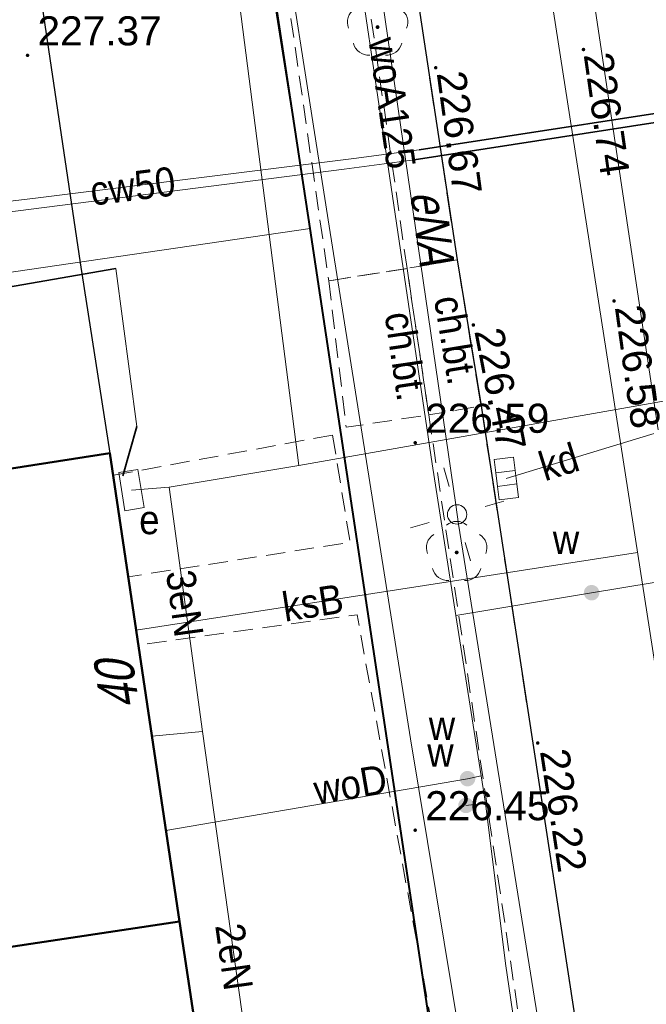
# Model space of a CAD drawing. Extents: x 6551780 to 6552081, y 5572957 to 5573171.
# Tile 5 of 19: x 6551800 to 6551816, y 5573056 to 5573081. Entities that reach past the tile are written whole.
import ezdxf
from ezdxf.enums import TextEntityAlignment as Align

# ---------------------------------------------------------------- set-up
doc = ezdxf.new("R2010")
doc.units = 0
doc.header["$LTSCALE"] = 0.5
for name, pattern in [('1.0_0.5', [1.5, 1, -0.5]), ('1.5_0.5', [2, 1.5, -0.5]), ('219-500', [0, 0]), ('mz1.0_0.5', [1.5, 1, -0.5]), ('otob_500', [0, 0])]:
    doc.linetypes.add(name, pattern=pattern)
for name, color, linetype in [('217-kontur klasyfikacyjny', 7, 'Continuous'), ('218-kontur użytku gruntowego', 7, 'Continuous'), ('219-działka ewidencyjna', 7, 'Continuous'), ('238-Punkt adresowy budynku', 7, 'Continuous'), ('312-budynek ewidencyjny', 7, 'Continuous'), ('585-Atrybuty opisowe-SEPOD', 7, 'Continuous'), ('brama', 7, 'Continuous'), ('chodnik', 7, 'Continuous'), ('chodnik (powierzchnia)', 7, 'Continuous'), ('chodnik-Atr17', 7, 'Continuous'), ('drzewo liściaste', 7, 'Continuous'), ('jezdnia', 7, 'Continuous'), ('kratka ściekowa', 7, 'Continuous'), ('krawężnik', 7, 'Continuous'), ('latarnia na słupie lub maszcie (punkt)', 7, 'Continuous'), ('obudowa ochronna przewodu', 7, 'Continuous'), ('ogrodzenie trwałe', 7, 'Continuous'), ('podpora przewodów', 7, 'Continuous'), ('przewód ciepłowniczy', 7, 'Continuous'), ('przewód ciepłowniczy-Atr1', 7, 'Continuous'), ('przewód elektroenergetyczny (linia)', 7, 'Continuous'), ('przewód elektroenergetyczny (linia)-Atr1', 7, 'Continuous'), ('przewód kanalizacyjny', 7, 'Continuous'), ('przewód kanalizacyjny-Atr1', 7, 'Continuous'), ('przewód telekomunikacyjny (linia)', 7, 'Continuous'), ('przewód wodociągowy', 7, 'Continuous'), ('przewód wodociągowy-Atr1', 7, 'Continuous'), ('Strzałka', 7, 'Continuous'), ('szafa elektroenergetyczna lub kontener', 7, 'Continuous'), ('szafa elektroenergetyczna lub kontener-Atr17', 7, 'Continuous'), ('zasuwa lub zawór', 7, 'Continuous'), ('zasuwa lub zawór-Atr17', 7, 'Continuous')]:
    doc.layers.add(name, color=color, linetype=linetype)
doc.layers.add('OTRS', color=7, linetype='Continuous', lineweight=20, true_color=0x000000)
doc.layers.add('OTRS_O', color=7, linetype='Continuous', lineweight=20, true_color=0x000000)
doc.styles.add('BDOT', font='Arial.ttf', dxfattribs={"width": 0.9})
doc.styles.get("Standard").update_dxf_attribs({"font": 'arial.ttf', "width": 0.9})
doc.linetypes.add('MPNLZ', pattern='A,6,-2,[35,msgB.shx,S=0.016,R=0,X=-1,Y=0],6', length=14)
doc.linetypes.add('OTOO', pattern='A,7.5,[30,msgB.shx,S=1.28,R=0,X=0,Y=0],7.5', length=15)

# ---------------------------------------------------------------- blocks, each defined once
blk = doc.blocks.new('SM011')
at = {"color": 0, "linetype": 'Continuous', "lineweight": 13}
for p, q in [((-0.53, 0.531), (-0.883, 0.884)), ((0.531, 0.531), (0.884, 0.884)), ((-0.53, -0.53), (-0.883, -0.883)), ((0.531, -0.53), (0.884, -0.883))]:
    blk.add_line(p, q, dxfattribs=at)
blk = doc.blocks.new('US15')
at = {"color": 0, "linetype": 'Continuous', "lineweight": 13}
blk.add_circle((0, 0), 0.25, dxfattribs=at)
blk = doc.blocks.new('US18')
at = {"color": 0, "linetype": 'Continuous', "lineweight": 13}
for p, q in [((-0.5, -0.25), (-0.5, 0.25)), ((-0.5, 0.25), (0.5, 0.25)), ((0.5, -0.25), (0.5, 0.25)), ((-0.5, -0.25), (0.5, -0.25))]:
    blk.add_line(p, q, dxfattribs=at)
blk = doc.blocks.new('US05')
at = {"color": 0, "linetype": 'Continuous', "lineweight": 13}
for p, q in [((-0.525, -0.25), (-0.525, 0.25)), ((-0.525, 0.25), (-0.175, 0.25)), ((-0.175, -0.25), (-0.175, 0.25)), ((-0.175, 0.25), (0.175, 0.25)), ((0.175, -0.25), (0.175, 0.25)), ((0.175, 0.25), (0.525, 0.25)), ((0.525, -0.25), (0.525, 0.25)), ((-0.525, -0.25), (-0.175, -0.25)), ((-0.175, -0.25), (0.175, -0.25)), ((0.175, -0.25), (0.525, -0.25))]:
    blk.add_line(p, q, dxfattribs=at)
blk = doc.blocks.new('US25')
at = {"linetype": 'Continuous', "lineweight": 0}
h = blk.add_hatch(color=0, dxfattribs=at)
edge = h.paths.add_edge_path()
edge.add_arc((0, 0), 0.2, 0, 360)
blk = doc.blocks.new('OP021')
at = {"linetype": 'Continuous', "lineweight": 13}
h = blk.add_hatch(color=0, dxfattribs=at)
edge = h.paths.add_edge_path()
edge.add_arc((0, 0), 0.05, 0, 360)
at = {"color": 0, "linetype": 'Continuous', "lineweight": 13}
for centre, start, end in [((0, 0.4), 49.272, 130.728), ((-0.38, 0.124), 121.308, 202.548), ((0.38, 0.124), 337.452, 58.692), ((-0.235, -0.324), 193.221, 274.871), ((0.235, -0.324), 265.129, 346.779)]:
    blk.add_arc(centre, 0.4, start, end, dxfattribs=at)
blk = doc.blocks.new('OTRS')
at = {"layer": 'OTRS', "color": 0, "lineweight": -3, "const_width": 0.09}
blk.add_lwpolyline([(-0.045, 0, 1), (0.045, 0, 1)], format="xyb", close=True, dxfattribs=at)
at = {"layer": 'OTRS_O', "color": 0, "style": 'BDOT'}
blk.add_attdef('RZEDNA', (0.514, 0.515), '', height=1.5, dxfattribs=at)
blk = doc.blocks.new('A$C664B2598')
at = {"layer": 'Strzałka', "color": 6, "linetype": 'Continuous', "lineweight": 40}
for p, q in [((6551807.29, 5573075.53), (6551802.212, 5573109.089)), ((6551813.29, 5573035.605), (6551807.29, 5573075.53))]:
    blk.add_line(p, q, dxfattribs=at)
at = {"layer": 'Strzałka', "linetype": 'MPNLZ', "lineweight": 25}
blk.add_lwpolyline([(6551796.36, 5573108.269), (6551801.361, 5573074.644), (6551802.12, 5573069.73), (6551803.92, 5573057.64), (6551805.72, 5573045.7), (6551807.6, 5573033.09)], dxfattribs=at)
at = {"layer": 'OTRS', "color": 18, "true_color": 0x000000, "xscale": 0.5, "yscale": 0.5, "zscale": 0.5}
for p, values in [((6551800, 5573080, 227.37), {'RZEDNA': '227.37'}), ((6551810, 5573070, 226.59), {'RZEDNA': '226.59'}), ((6551810, 5573060, 226.45), {'RZEDNA': '226.45'})]:
    blk.add_blockref('OTRS', p, dxfattribs=at).add_auto_attribs(values)
at = {"layer": 'OTRS', "color": 18, "true_color": 0x000000}
ref = blk.add_blockref('OTRS', (6551814.34, 5573080.15, 226.736), dxfattribs=dict(at, xscale=0.5, yscale=0.5, zscale=0.5))
ref.add_attrib('RZEDNA', '226.74', (6551814.344, 5573080.02, 226.736), dxfattribs={"layer": 'OTRS_O', "color": 0, "height": 0.75, "rotation": 278.0625, "style": 'BDOT'})
ref = blk.add_blockref('OTRS', (6551810.53, 5573079.68, 226.674), dxfattribs=dict(at, xscale=0.5, yscale=0.5, zscale=0.5))
ref.add_attrib('RZEDNA', '226.67', (6551810.553, 5573079.542, 226.674), dxfattribs={"layer": 'OTRS_O', "color": 0, "height": 0.75, "rotation": 277.7379, "style": 'BDOT'})
ref = blk.add_blockref('OTRS', (6551815.13, 5573073.66, 226.583), dxfattribs=dict(at, xscale=0.5, yscale=0.5, zscale=0.5))
ref.add_attrib('RZEDNA', '226.58', (6551815.148, 5573073.501, 226.583), dxfattribs={"layer": 'OTRS_O', "color": 0, "height": 0.75, "rotation": 277.9308, "style": 'BDOT'})
ref = blk.add_blockref('OTRS', (6551811.5, 5573073.04, 226.472), dxfattribs=dict(at, xscale=0.5, yscale=0.5, zscale=0.5))
ref.add_attrib('RZEDNA', '226.47', (6551811.523, 5573072.885, 226.472), dxfattribs={"layer": 'OTRS_O', "color": 0, "height": 0.75, "rotation": 281.0035, "style": 'BDOT'})
ref = blk.add_blockref('OTRS', (6551813.16, 5573062.25, 226.219), dxfattribs=dict(at, xscale=0.5, yscale=0.5, zscale=0.5))
ref.add_attrib('RZEDNA', '226.22', (6551813.216, 5573062.041, 226.219), dxfattribs={"layer": 'OTRS_O', "color": 0, "height": 0.75, "rotation": 278.6249, "style": 'BDOT'})

msp = doc.modelspace()

# ---------------------------------------------------------------- linework, layer by layer
at = {"layer": '217-kontur klasyfikacyjny', "color": 3, "linetype": 'Continuous', "lineweight": 18, "flags": 128}
msp.add_lwpolyline([(6551807.29, 5573075.53), (6551806.4, 5573081.2)], dxfattribs=at)
at = {"layer": '217-kontur klasyfikacyjny', "color": 3, "linetype": 'Continuous', "lineweight": 18}
msp.add_lwpolyline([(6551788.501, 5573072.787), (6551807.29, 5573075.53)], dxfattribs=at)
at = {"layer": '218-kontur użytku gruntowego', "color": 96, "linetype": 'Continuous', "lineweight": 18, "true_color": 0x008000, "flags": 128}
for points in [[(6551806.4, 5573081.2), (6551807.29, 5573075.53)], [(6551807.29, 5573075.53), (6551806.4, 5573081.2)], [(6551807.29, 5573075.53), (6551812.69, 5573039.63)], [(6551812.69, 5573039.63), (6551807.29, 5573075.53)]]:
    msp.add_lwpolyline(points, dxfattribs=at)
at = {"layer": '218-kontur użytku gruntowego', "color": 96, "linetype": 'Continuous', "lineweight": 18, "true_color": 0x008000}
for points in [[(6551807.29, 5573075.53), (6551788.501, 5573072.787)], [(6551788.501, 5573072.787), (6551807.29, 5573075.53)]]:
    msp.add_lwpolyline(points, dxfattribs=at)
at = {"layer": '219-działka ewidencyjna', "color": 7, "linetype": '219-500', "lineweight": 18, "flags": 128}
for points in [[(6551806.4, 5573081.2), (6551807.29, 5573075.53)], [(6551807.29, 5573075.53), (6551812.69, 5573039.63)]]:
    msp.add_lwpolyline(points, dxfattribs=at)
at = {"layer": '219-działka ewidencyjna', "color": 7, "linetype": '219-500', "lineweight": 18}
msp.add_lwpolyline([(6551788.501, 5573072.787), (6551807.29, 5573075.53)], dxfattribs=at)
at = {"layer": '312-budynek ewidencyjny', "color": 7, "linetype": 'Continuous', "lineweight": 50, "flags": 128}
for points in [[(6551792.68, 5573068.26), (6551802.12, 5573069.73)], [(6551802.12, 5573069.73), (6551803.92, 5573057.64)], [(6551803.92, 5573057.64), (6551794.47, 5573056.22)], [(6551803.92, 5573057.64), (6551794.47, 5573056.22)], [(6551805.72, 5573045.7), (6551803.92, 5573057.64)]]:
    msp.add_lwpolyline(points, dxfattribs=at)
at = {"layer": 'brama', "color": 7, "linetype": 'otob_500', "lineweight": 18, "flags": 128}
msp.add_lwpolyline([(6551802.82, 5573070.42), (6551802.28, 5573074.5)], dxfattribs=at)
at = {"layer": 'chodnik', "color": 7, "linetype": '1.0_0.5', "lineweight": 18}
msp.add_lwpolyline([(6551802.732, 5573109.161), (6551807.77, 5573074.18), (6551809.79, 5573074.5), (6551804.778, 5573109.448)], dxfattribs=at)
at = {"layer": 'chodnik', "color": 7, "linetype": '1.0_0.5', "lineweight": 18, "flags": 128}
for points in [[(6551807.77, 5573074.18), (6551808.22, 5573070.4), (6551810.35, 5573070.72), (6551809.79, 5573074.5)], [(6551809.79, 5573074.5), (6551810.35, 5573070.72), (6551811.7, 5573070.95), (6551811.08, 5573074.72)], [(6551807.87, 5573070.2), (6551802.21, 5573069.16), (6551802.6, 5573066.54), (6551808.32, 5573067.43)], [(6551802.86, 5573064.78), (6551804.64, 5573052.92), (6551810.69, 5573053.55), (6551808.5, 5573065.56)]]:
    msp.add_lwpolyline(points, close=True, dxfattribs=at)
at = {"layer": 'chodnik (powierzchnia)', "color": 7, "linetype": 'mz1.0_0.5', "lineweight": 18, "flags": 128}
msp.add_lwpolyline([(6551810.35, 5573070.72), (6551816.46, 5573029.82), (6551801.49, 5573016.96)], dxfattribs=at)
at = {"layer": 'jezdnia', "color": 7, "linetype": '1.5_0.5', "lineweight": 18}
msp.add_lwpolyline([(6551809.03, 5573088.32), (6551811.08, 5573074.72), (6551811.7, 5573070.95), (6551814.99, 5573049.5)], dxfattribs=at)
at = {"layer": 'krawężnik', "color": 7, "linetype": 'Continuous', "lineweight": 25}
msp.add_lwpolyline([(6551805.885, 5573109.603), (6551807.28, 5573100.05), (6551809.03, 5573088.32), (6551811.08, 5573074.72), (6551811.7, 5573070.95), (6551814.99, 5573049.5), (6551817.29, 5573034.79)], dxfattribs=at)
at = {"layer": 'obudowa ochronna przewodu', "color": 7, "linetype": 'Continuous', "lineweight": 35, "flags": 128}
for points in [[(6551810.1, 5573077.56), (6551818.69, 5573078.89)], [(6551809.97, 5573077.3), (6551818.74, 5573078.66)]]:
    msp.add_lwpolyline(points, dxfattribs=at)
at = {"layer": 'ogrodzenie trwałe', "color": 7, "linetype": 'OTOO', "lineweight": 35}
msp.add_lwpolyline([(6551789.015, 5573069.557), (6551790.37, 5573071.39), (6551791.27, 5573072.66), (6551792.33, 5573072.77), (6551802.28, 5573074.5)], dxfattribs=at)
at = {"layer": 'ogrodzenie trwałe', "color": 7, "linetype": 'OTOO', "lineweight": 35, "flags": 128}
msp.add_lwpolyline([(6551802.46, 5573069.15), (6551802.82, 5573070.42)], dxfattribs=at)
at = {"layer": 'przewód ciepłowniczy', "color": 212, "linetype": 'Continuous', "lineweight": 18, "true_color": 0xd200d2}
for points in [[(6551839.17, 5573053.87), (6551837.5, 5573065.69), (6551837.44, 5573066.39), (6551835.63, 5573078.31), (6551835.51, 5573079.32), (6551834.51, 5573079.18), (6551825.48, 5573077.85), (6551824.98, 5573077.81), (6551824.45, 5573077.7), (6551822.61, 5573077.44), (6551821.61, 5573077.28), (6551821.44, 5573078.29), (6551821.28, 5573079.28), (6551820.3, 5573079.1), (6551818.69, 5573078.89), (6551810.1, 5573077.56), (6551808.42, 5573077.34), (6551800.27, 5573076.32), (6551795.82, 5573075.79)], [(6551838.8, 5573054.1), (6551837.18, 5573065.96), (6551835.36, 5573077.91), (6551835.28, 5573078.89), (6551834.24, 5573078.78), (6551825.75, 5573077.6), (6551825.29, 5573077.56), (6551824.69, 5573077.45), (6551822.31, 5573077.12), (6551821.3, 5573076.99), (6551821.2, 5573077.97), (6551821.07, 5573078.99), (6551820.05, 5573078.86), (6551818.74, 5573078.66), (6551809.97, 5573077.3), (6551808.17, 5573077.06), (6551796.25, 5573075.54)]]:
    msp.add_lwpolyline(points, dxfattribs=at)
at = {"layer": 'przewód elektroenergetyczny (linia)', "color": 1, "linetype": 'Continuous', "lineweight": 18}
for points in [[(6551805.059, 5573109.487), (6551806.24, 5573101.46), (6551806.27, 5573101.21), (6551806.31, 5573100.96), (6551811.05, 5573068.4), (6551811.08, 5573068.15), (6551811.12, 5573067.9), (6551815.99, 5573037.48), (6551816.14, 5573035.49), (6551816.16, 5573035.26)], [(6551800.893, 5573108.904), (6551801.86, 5573102.03), (6551803.39, 5573097.56), (6551807, 5573069.41)]]:
    msp.add_lwpolyline(points, dxfattribs=at)
at = {"layer": 'przewód elektroenergetyczny (linia)', "color": 1, "linetype": 'Continuous', "lineweight": 18, "flags": 128}
for points in [[(6551807, 5573069.41), (6551822.05, 5573072.07), (6551821.52, 5573076.12), (6551834.48, 5573078.07), (6551835.15, 5573075.44), (6551836.3, 5573067.89), (6551834.2, 5573067.53)], [(6551803.65, 5573068.85), (6551807, 5573069.41)], [(6551802.68, 5573068.78), (6551803.65, 5573068.85)], [(6551803.65, 5573068.85), (6551804.51, 5573062.55)], [(6551804.51, 5573062.55), (6551803.21, 5573062.43)], [(6551804.51, 5573062.55), (6551806.18, 5573050.67)]]:
    msp.add_lwpolyline(points, dxfattribs=at)
at = {"layer": 'przewód kanalizacyjny', "color": 36, "linetype": 'Continuous', "lineweight": 18, "true_color": 0x803300, "flags": 128}
for points in [[(6551812.87, 5573093.06), (6551816.28, 5573070.27), (6551818.37, 5573057.47), (6551820.77, 5573041.42), (6551820.87, 5573040.78), (6551821.39, 5573037.36)], [(6551820.35, 5573037.47), (6551811.75, 5573092.81)], [(6551816.28, 5573070.27), (6551812.35, 5573069.08)], [(6551802.8, 5573065.16), (6551815.73, 5573067.17)]]:
    msp.add_lwpolyline(points, dxfattribs=at)
at = {"layer": 'przewód telekomunikacyjny (linia)', "color": 30, "linetype": 'Continuous', "lineweight": 18, "true_color": 0xff9100}
msp.add_lwpolyline([(6551797.738, 5573014.734), (6551802.98, 5573019.61), (6551809.14, 5573025.44), (6551815.5, 5573031.47), (6551815.7, 5573031.67), (6551815.72, 5573031.69), (6551815.95, 5573031.91), (6551815.75, 5573032.2), (6551814.37, 5573034.28), (6551812.27, 5573047.91), (6551809.88, 5573062.36), (6551807.78, 5573075.59), (6551804.67, 5573095.49), (6551802.48, 5573109.126)], dxfattribs=at)
at = {"layer": 'przewód wodociągowy', "color": 5, "linetype": 'Continuous', "lineweight": 18}
msp.add_lwpolyline([(6551811.05, 5573065.54), (6551810.44, 5573069.46), (6551807.2, 5573091.35), (6551805.25, 5573103.99), (6551805.09, 5573104.74), (6551804.98, 5573105.48), (6551804.419, 5573109.398)], dxfattribs=at)
at = {"layer": 'przewód wodociągowy', "color": 5, "linetype": 'Continuous', "lineweight": 18, "flags": 128}
for points in [[(6551811.05, 5573065.54), (6551814.55, 5573066.13), (6551823.62, 5573067.62)], [(6551811.7, 5573061.4), (6551811.05, 5573065.54)], [(6551811.7, 5573061.4), (6551811.35, 5573061.33), (6551803.57, 5573059.99)], [(6551811.81, 5573060.7), (6551811.7, 5573061.4)], [(6551811.31, 5573060.64), (6551811.81, 5573060.7)], [(6551815.03, 5573037.6), (6551814.79, 5573040.4), (6551813.83, 5573045.98), (6551813.43, 5573049.06), (6551812.33, 5573056.56), (6551811.81, 5573060.7)]]:
    msp.add_lwpolyline(points, dxfattribs=at)

# ---------------------------------------------------------------- block references
msp.add_blockref('A$C664B2598', (0, 0))
at = {"layer": 'drzewo liściaste', "color": 94, "linetype": 'Continuous', "lineweight": 18}
for p in [(6551809.03, 5573080.73), (6551811.07, 5573067.17)]:
    msp.add_blockref('OP021', p, dxfattribs=at)
at = {"layer": 'kratka ściekowa', "color": 36, "linetype": 'Continuous', "lineweight": 18, "true_color": 0x803300, "rotation": 277.2300000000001}
msp.add_blockref('US05', (6551812.35, 5573069.08), dxfattribs=at)
at = {"layer": 'latarnia na słupie lub maszcie (punkt)', "color": 7, "linetype": 'Continuous', "lineweight": 18, "rotation": 330.92}
msp.add_blockref('SM011', (6551811.08, 5573068.15), dxfattribs=at)
at = {"layer": 'podpora przewodów', "color": 7, "linetype": 'Continuous', "lineweight": 18}
msp.add_blockref('US15', (6551811.08, 5573068.15), dxfattribs=at)
at = {"layer": 'szafa elektroenergetyczna lub kontener', "color": 1, "linetype": 'Continuous', "lineweight": 18, "rotation": 99.21}
msp.add_blockref('US18', (6551802.68, 5573068.78), dxfattribs=at)
at = {"layer": 'zasuwa lub zawór', "color": 5, "linetype": 'Continuous', "lineweight": 18}
for p, rotation in [((6551814.55, 5573066.13), 87.785), ((6551811.35, 5573061.33), 91.083), ((6551811.31, 5573060.64), 85.943)]:
    msp.add_blockref('US25', p, dxfattribs=dict(at, rotation=rotation))

# ---------------------------------------------------------------- texts
at = {"layer": '238-Punkt adresowy budynku', "color": 7, "linetype": 'Continuous', "lineweight": 25, "oblique": 15, "width": 0.79}
msp.add_text('40', height=1, rotation=98.464, dxfattribs=at).set_placement((6551802.8, 5573063.8), align=Align.CENTER)
at = {"layer": '585-Atrybuty opisowe-SEPOD', "color": 1, "linetype": 'Continuous', "lineweight": 18, "oblique": 15, "width": 0.79}
msp.add_text('eNA', height=0.9, rotation=277.533, dxfattribs=at).set_placement((6551810.76, 5573076.58), align=Align.TOP_LEFT)
at = {"layer": 'chodnik-Atr17', "color": 7, "width": 0.9}
for rotation, p in [(279.339, (6551811.22, 5573073.85)), (278.427, (6551809.95, 5573073.43))]:
    msp.add_text('ch.bt.', height=0.75, rotation=rotation, dxfattribs=at).set_placement(p, align=Align.TOP_LEFT)
at = {"layer": 'przewód ciepłowniczy-Atr1', "color": 212, "true_color": 0xd200d2, "width": 0.9}
msp.add_text('cw50', height=0.75, rotation=7.133, dxfattribs=at).set_placement((6551801.62, 5573076.49), align=Align.MIDDLE_LEFT)
at = {"layer": 'przewód elektroenergetyczny (linia)-Atr1', "color": 1, "width": 0.9}
for s, rotation, p in [('3eN', 277.773, (6551803.94, 5573066.71)), ('2eN', 278.001, (6551805.21, 5573057.59))]:
    msp.add_text(s, height=0.75, rotation=rotation, dxfattribs=at).set_placement(p, align=Align.MIDDLE_LEFT)
at = {"layer": 'przewód kanalizacyjny-Atr1', "color": 36, "true_color": 0x803300, "width": 0.9}
for s, rotation, p in [('kd', 17.354, (6551813.23, 5573069.36)), ('ksB', 8.836, (6551806.58, 5573065.75))]:
    msp.add_text(s, height=0.75, rotation=rotation, dxfattribs=at).set_placement(p, align=Align.MIDDLE_LEFT)
at = {"layer": 'przewód wodociągowy-Atr1', "color": 5, "width": 0.9}
for s, rotation, p in [('woA125', 278.283, (6551808.79, 5573080.4)), ('woD', 9.727, (6551807.46, 5573060.65))]:
    msp.add_text(s, height=0.75, rotation=rotation, dxfattribs=at).set_placement(p)
at = {"layer": 'szafa elektroenergetyczna lub kontener-Atr17', "color": 1, "width": 0.9}
msp.add_text('e', height=0.75, dxfattribs=at).set_placement((6551802.88, 5573067.64))
at = {"layer": 'zasuwa lub zawór-Atr17', "color": 5, "width": 0.9}
for p in [(6551813.55, 5573067.13), (6551810.35, 5573062.33), (6551810.31, 5573061.64)]:
    msp.add_text('w', height=0.75, dxfattribs=at).set_placement(p)

doc.saveas('drawing.dxf')
